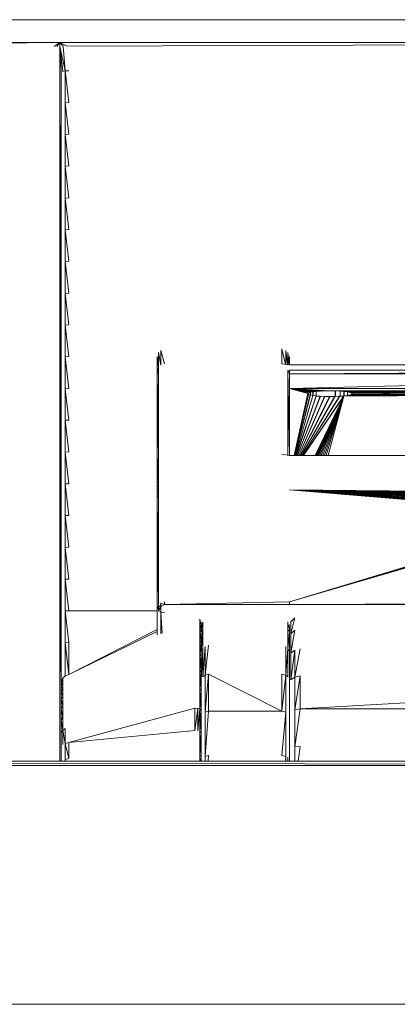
# Model space of a CAD drawing. Header units: millimetres. Extents: x 20872 to 297961, y -293704 to 213007.
# Tile 53 of 256: x 108869 to 108939, y -134540 to -134358. Entities that reach past the tile are written whole.
import ezdxf
from ezdxf.xclip import XClip

# ---------------------------------------------------------------- set-up
doc = ezdxf.new("R2010")
doc.units = ezdxf.units.MM
doc.header["$LTSCALE"] = 100
doc.header["$XCLIPFRAME"] = 2
for name, color, linetype in [('A--L73--_vaste keukenvoorzieningen', 8, 'Continuous'), ('A--T$1A-afwerking', 8, 'Continuous'), ('XREFS', 9, 'Continuous')]:
    doc.layers.add(name, color=color, linetype=linetype)

# ---------------------------------------------------------------- blocks, each defined once
blk = doc.blocks.new('catering')
at = {"layer": 'A--L73--_vaste keukenvoorzieningen', "lineweight": 5}
for points in [[(210450.1943, 32271.0753), (210451.6553, 32271.0753)], [(210451.6553, 32271.0753), (210455.5733, 32271.0753)], [(210451.6553, 32270.9904), (210450.1962, 32270.9904)], [(210451.6553, 32270.9904), (210450.1973, 32270.9763)], [(210451.6333, 32270.9763), (210451.6553, 32270.9904)], [(210451.6553, 32270.9904), (210451.6433, 32270.9763)], [(210455.5743, 32270.9904), (210451.6553, 32270.9904)], [(210451.6553, 32270.9904), (210451.6813, 32270.9773)], [(210451.6553, 32270.9904), (210451.6553, 32270.9773)], [(210451.6673, 32270.9773), (210451.6553, 32270.9904)], [(210451.6813, 32270.9773), (210455.5743, 32270.9904)], [(210451.6553, 32270.9773), (210451.6543, 32268.3283)], [(210451.6743, 32270.8853), (210451.6553, 32270.9773)], [(210451.6663, 32270.8833), (210451.6553, 32270.9773)], [(210451.6603, 32270.8903), (210451.6553, 32270.9773)], [(210451.6603, 32268.6413), (210451.6553, 32270.9773)], [(210451.6603, 32268.3283), (210451.6553, 32270.9773)], [(210451.6673, 32270.9773), (210451.6743, 32270.8853)], [(210451.6603, 32270.8903), (210451.6603, 32270.7633)], [(210451.6663, 32270.8833), (210451.6743, 32270.8853)], [(210451.6743, 32270.8853), (210451.6882, 32270.8864)], [(210451.6743, 32270.8853), (210451.6743, 32270.7673)], [(210451.6882, 32270.7684), (210451.6743, 32270.8853)], [(210451.6743, 32270.7673), (210451.6882, 32270.7684)], [(210451.6603, 32270.7633), (210451.6603, 32270.6453)], [(210451.6743, 32270.7673), (210451.6743, 32270.6503)], [(210451.6882, 32270.6514), (210451.6743, 32270.7673)], [(210451.6603, 32270.6333), (210451.6603, 32270.6453)], [(210451.6603, 32270.6453), (210451.6603, 32270.6453)], [(210451.6603, 32270.6333), (210451.6603, 32270.5273)], [(210451.6743, 32270.6503), (210451.6882, 32270.6514)], [(210451.6743, 32270.6503), (210451.6743, 32270.5323)], [(210451.6882, 32270.5333), (210451.6743, 32270.6503)], [(210451.6603, 32270.5273), (210451.6603, 32270.4103)], [(210451.6743, 32270.5323), (210451.6882, 32270.5333)], [(210451.6743, 32270.5323), (210451.6743, 32270.4144)], [(210451.6882, 32270.4153), (210451.6743, 32270.5323)], [(210451.6603, 32270.4103), (210451.6603, 32270.2923)], [(210451.6743, 32270.4144), (210451.6882, 32270.4153)], [(210451.6743, 32270.4144), (210451.6743, 32270.2974)], [(210451.6882, 32270.2983), (210451.6743, 32270.4144)], [(210451.6743, 32270.2974), (210451.6882, 32270.2983)], [(210451.6743, 32270.2974), (210451.6743, 32270.1794)], [(210451.6882, 32270.1803), (210451.6743, 32270.2974)], [(210451.6603, 32270.2923), (210451.6603, 32270.2913)], [(210451.6603, 32270.2923), (210451.6603, 32270.2923)], [(210451.6603, 32270.2923), (210451.6603, 32270.2923)], [(210451.6603, 32270.2923), (210451.6603, 32270.2923)], [(210451.6603, 32270.2923), (210451.6603, 32270.2923)], [(210451.6603, 32270.2923), (210451.6603, 32270.2923)], [(210451.6603, 32270.2923), (210451.6603, 32270.2923)], [(210451.6603, 32270.2913), (210451.6603, 32270.1763)], [(210451.6603, 32270.1763), (210451.6603, 32270.0603)], [(210451.6743, 32270.1794), (210451.6882, 32270.1803)], [(210451.6743, 32270.1794), (210451.6743, 32270.0613)], [(210451.6882, 32270.0623), (210451.6743, 32270.1794)], [(210451.6603, 32270.0603), (210451.6603, 32270.0583)], [(210451.6603, 32270.0583), (210451.6603, 32269.9413)], [(210451.6743, 32270.0613), (210451.6882, 32270.0623)], [(210451.6743, 32270.0613), (210451.6743, 32269.9443)], [(210451.6882, 32269.9453), (210451.6743, 32270.0613)], [(210451.6603, 32269.9413), (210451.6603, 32269.8263)], [(210451.6743, 32269.9443), (210451.6882, 32269.9453)], [(210451.6743, 32269.9443), (210451.6743, 32269.8263)], [(210451.6882, 32269.8273), (210451.6743, 32269.9443)], [(210452.4903, 32269.7993), (210452.4773, 32269.8564)], [(210452.4773, 32269.8564), (210452.4773, 32269.8004)], [(210451.6603, 32269.8263), (210451.6603, 32269.8233)], [(210451.6603, 32269.8233), (210451.6603, 32269.7093)], [(210451.6743, 32269.8263), (210451.6882, 32269.8273)], [(210451.6743, 32269.8263), (210451.6743, 32269.7083)], [(210451.6882, 32269.7093), (210451.6743, 32269.8263)], [(210452.0153, 32269.7723), (210452.0153, 32269.8283)], [(210452.0153, 32269.8283), (210452.0203, 32269.7863)], [(210452.0293, 32269.7953), (210452.0203, 32269.8423)], [(210452.0203, 32269.7863), (210452.0203, 32269.8423)], [(210452.0423, 32269.8004), (210452.0293, 32269.8503)], [(210452.0293, 32269.8503), (210452.0293, 32269.7953)], [(210452.4913, 32269.8503), (210452.4983, 32269.7983)], [(210452.4913, 32269.7993), (210452.4913, 32269.8503)], [(210452.4993, 32269.8423), (210452.4993, 32269.7983)], [(210452.4993, 32269.8423), (210452.5033, 32269.7973)], [(210452.5053, 32269.7973), (210452.5053, 32269.8283)], [(210452.0153, 32269.7723), (210452.0203, 32269.7863)], [(210452.0203, 32269.7763), (210452.0203, 32269.7863)], [(210452.5053, 32269.7973), (210452.4773, 32269.8004)], [(210454.7323, 32269.7973), (210452.5053, 32269.7973)], [(210452.0153, 32269.7723), (210452.0203, 32269.7763)], [(210452.0203, 32269.7763), (210452.0153, 32269.7623)], [(210452.0153, 32269.7623), (210452.0153, 32269.7723)], [(210452.0153, 32269.4383), (210452.0153, 32269.7623)], [(210452.0203, 32269.4523), (210452.0153, 32269.7623)], [(210452.0203, 32269.4523), (210452.0203, 32269.7763)], [(210452.4993, 32269.7763), (210452.5053, 32269.7773)], [(210452.5053, 32269.7633), (210452.4993, 32269.7763)], [(210452.5053, 32269.4613), (210452.4993, 32269.7763)], [(210452.4993, 32269.7763), (210452.4993, 32269.4623)], [(210452.5053, 32269.7773), (210452.5053, 32269.7633)], [(210454.7323, 32269.7773), (210452.5053, 32269.7773)], [(210454.7323, 32269.7773), (210452.5053, 32269.7633)], [(210452.5053, 32269.7633), (210454.7323, 32269.7633)], [(210452.5053, 32269.4613), (210452.5053, 32269.7633)], [(210454.7323, 32269.7633), (210452.5053, 32269.7093)], [(210451.6603, 32269.7093), (210451.6603, 32269.7054)], [(210451.6603, 32269.7054), (210451.6603, 32269.5913)], [(210451.6743, 32269.7083), (210451.6882, 32269.7093)], [(210451.6743, 32269.7083), (210451.6743, 32269.5913)], [(210451.6882, 32269.5913), (210451.6743, 32269.7083)], [(210452.5913, 32269.6964), (210452.5053, 32269.7093)], [(210452.5053, 32269.7093), (210452.6043, 32269.6983)], [(210452.5053, 32269.7093), (210452.6053, 32269.6983)], [(210452.5823, 32269.6953), (210452.5053, 32269.7093)], [(210452.5823, 32269.6944), (210452.5053, 32269.7093)], [(210452.5053, 32269.7093), (210452.6203, 32269.6993)], [(210452.5763, 32269.6923), (210452.5053, 32269.7093)], [(210452.5753, 32269.6923), (210452.5053, 32269.7093)], [(210452.5053, 32269.7093), (210452.6373, 32269.7003)], [(210454.7323, 32269.7093), (210452.5053, 32269.7093)], [(210452.5053, 32269.7093), (210452.6553, 32269.7003)], [(210452.5733, 32269.6903), (210452.5053, 32269.7093)], [(210452.5223, 32269.4613), (210452.5733, 32269.6903)], [(210452.5753, 32269.6873), (210452.5233, 32269.4613)], [(210452.5243, 32269.4613), (210452.5813, 32269.6854)], [(210452.5823, 32269.6854), (210452.5253, 32269.4613)], [(210452.5273, 32269.4613), (210452.5913, 32269.6833)], [(210452.5913, 32269.6833), (210452.5273, 32269.4613)], [(210452.5303, 32269.4613), (210452.6033, 32269.6823)], [(210452.6043, 32269.6813), (210452.5313, 32269.4613)], [(210452.5343, 32269.4613), (210452.6183, 32269.6803)], [(210452.6193, 32269.6803), (210452.5353, 32269.4613)], [(210452.5393, 32269.4613), (210452.6353, 32269.6793)], [(210452.6363, 32269.6793), (210452.5393, 32269.4613)], [(210452.5443, 32269.4613), (210452.6533, 32269.6793)], [(210452.6553, 32269.6793), (210452.5443, 32269.4613)], [(210452.5483, 32269.4613), (210452.6723, 32269.6793)], [(210452.6743, 32269.6793), (210452.5493, 32269.4613)], [(210452.5533, 32269.4613), (210452.6903, 32269.6803)], [(210452.6913, 32269.6803), (210452.5533, 32269.4613)], [(210452.5573, 32269.4613), (210452.7053, 32269.6813)], [(210452.7063, 32269.6813), (210452.5573, 32269.4613)], [(210452.5733, 32269.6903), (210452.5753, 32269.6923)], [(210452.5733, 32269.6903), (210452.5733, 32269.6903)], [(210452.5733, 32269.6903), (210452.5733, 32269.6903)], [(210452.5733, 32269.6903), (210452.5753, 32269.6873)], [(210452.5733, 32269.6783), (210452.5733, 32269.6903)], [(210452.5753, 32269.6923), (210452.5763, 32269.6923)], [(210452.5813, 32269.6854), (210452.5753, 32269.6873)], [(210452.5753, 32269.6873), (210452.5753, 32269.6873)], [(210452.5763, 32269.6923), (210452.5823, 32269.6944)], [(210452.5813, 32269.6854), (210452.5823, 32269.6854)], [(210452.5823, 32269.6953), (210452.5913, 32269.6964)], [(210452.5823, 32269.6944), (210452.5823, 32269.6953)], [(210452.5823, 32269.6854), (210452.5823, 32269.6953)], [(210452.5913, 32269.6833), (210452.5823, 32269.6854)], [(210452.5913, 32269.6964), (210452.5913, 32269.6833)], [(210452.5913, 32269.6964), (210452.5923, 32269.6964)], [(210452.5923, 32269.6964), (210452.5913, 32269.6964)], [(210452.6033, 32269.6823), (210452.5913, 32269.6833)], [(210452.5913, 32269.6833), (210452.5913, 32269.6833)], [(210452.5923, 32269.6964), (210452.6043, 32269.6983)], [(210452.5923, 32269.6833), (210452.5923, 32269.6964)], [(210452.5923, 32269.6833), (210452.5923, 32269.6964)], [(210452.7063, 32269.6813), (210452.6003, 32269.4613)], [(210452.7063, 32269.6813), (210452.6003, 32269.4613)], [(210452.7063, 32269.6813), (210452.6013, 32269.4613)], [(210452.6033, 32269.6793), (210452.6033, 32269.6823)], [(210452.6033, 32269.6823), (210452.6043, 32269.6813)], [(210452.7063, 32269.6813), (210452.6033, 32269.4613)], [(210452.6033, 32269.6793), (210452.6033, 32269.6793)], [(210452.6043, 32269.6983), (210452.6053, 32269.6983)], [(210452.6043, 32269.6983), (210452.6043, 32269.6813)], [(210452.6183, 32269.6803), (210452.6043, 32269.6813)], [(210452.6053, 32269.6983), (210452.6193, 32269.6993)], [(210452.7063, 32269.6813), (210452.6053, 32269.4613)], [(210452.7063, 32269.6813), (210452.6083, 32269.4613)], [(210452.7063, 32269.6813), (210452.6123, 32269.4613)], [(210452.7063, 32269.6813), (210452.6173, 32269.4613)], [(210452.6183, 32269.6803), (210452.6193, 32269.6803)], [(210452.6193, 32269.6993), (210452.6203, 32269.6993)], [(210452.6353, 32269.6793), (210452.6193, 32269.6803)], [(210452.6203, 32269.6993), (210452.6363, 32269.7003)], [(210452.7063, 32269.6813), (210452.6223, 32269.4613)], [(210452.7063, 32269.6813), (210452.6283, 32269.4613)], [(210452.7063, 32269.6813), (210452.6343, 32269.4613)], [(210452.6353, 32269.6793), (210452.6363, 32269.6793)], [(210452.6363, 32269.7003), (210452.6373, 32269.7003)], [(210452.6533, 32269.6793), (210452.6363, 32269.6793)], [(210452.6373, 32269.7003), (210452.6553, 32269.7003)], [(210452.7063, 32269.6813), (210452.6413, 32269.4613)], [(210452.7063, 32269.6813), (210452.6483, 32269.4613)], [(210452.6533, 32269.6793), (210452.6553, 32269.6793)], [(210452.6553, 32269.7003), (210452.6563, 32269.7003)], [(210452.6723, 32269.6793), (210452.6553, 32269.6793)], [(210454.7323, 32269.7093), (210452.6563, 32269.7003)], [(210452.6563, 32269.7003), (210452.6743, 32269.7003)], [(210452.6723, 32269.6793), (210452.6743, 32269.6793)], [(210454.7323, 32269.7093), (210452.6743, 32269.7003)], [(210452.6743, 32269.7003), (210452.6753, 32269.7003)], [(210452.6743, 32269.6793), (210452.6743, 32269.7003)], [(210452.6753, 32269.6873), (210452.6743, 32269.6883)], [(210452.6903, 32269.6803), (210452.6743, 32269.6793)], [(210454.7323, 32269.7093), (210452.6753, 32269.7003)], [(210452.6753, 32269.7003), (210452.6913, 32269.6993)], [(210452.6753, 32269.7003), (210452.6753, 32269.6793)], [(210452.6903, 32269.6803), (210452.6913, 32269.6803)], [(210454.7323, 32269.7093), (210452.6913, 32269.6993)], [(210452.6913, 32269.6993), (210452.6923, 32269.6993)], [(210452.7053, 32269.6813), (210452.6913, 32269.6803)], [(210454.7323, 32269.7093), (210452.6923, 32269.6993)], [(210452.6923, 32269.6993), (210452.7063, 32269.6983)], [(210452.6923, 32269.6803), (210452.6923, 32269.6993)], [(210452.7053, 32269.6813), (210452.7063, 32269.6813)], [(210454.7323, 32269.7093), (210452.7063, 32269.6813)], [(210454.5603, 32269.7003), (210452.7063, 32269.6813)], [(210454.5433, 32269.6993), (210452.7063, 32269.6813)], [(210452.7063, 32269.6983), (210452.7073, 32269.6983)], [(210452.7063, 32269.6813), (210454.5283, 32269.6983)], [(210452.7063, 32269.6983), (210452.7063, 32269.6813)], [(210452.7063, 32269.6813), (210454.5153, 32269.6964)], [(210452.7063, 32269.6813), (210454.5053, 32269.6953)], [(210452.7063, 32269.6813), (210454.4993, 32269.6923)], [(210452.7183, 32269.6833), (210452.7063, 32269.6813)], [(210454.7323, 32269.7093), (210452.7073, 32269.6983)], [(210452.7073, 32269.6983), (210452.7193, 32269.6964)], [(210452.7073, 32269.6823), (210452.7073, 32269.6983)], [(210452.7073, 32269.6823), (210452.7073, 32269.6983)], [(210454.7323, 32269.7093), (210452.7183, 32269.6833)], [(210454.7323, 32269.7093), (210452.7193, 32269.6964)], [(210452.7193, 32269.6964), (210452.7193, 32269.6964)], [(210452.7193, 32269.6964), (210452.7283, 32269.6944)], [(210452.7193, 32269.6964), (210452.7193, 32269.6833)], [(210452.7283, 32269.6854), (210452.7193, 32269.6833)], [(210454.7323, 32269.7093), (210452.7283, 32269.6854)], [(210452.7283, 32269.6944), (210452.7293, 32269.6944)], [(210452.7343, 32269.6873), (210452.7283, 32269.6854)], [(210454.6903, 32269.7083), (210452.7293, 32269.6944)], [(210452.7293, 32269.6944), (210452.7353, 32269.6923)], [(210454.6903, 32269.7083), (210452.7343, 32269.6873)], [(210452.7353, 32269.6873), (210452.7343, 32269.6873)], [(210454.6903, 32269.7083), (210452.7353, 32269.6923)], [(210452.7353, 32269.6923), (210452.7353, 32269.6923)], [(210452.7353, 32269.6923), (210452.7372, 32269.6903)], [(210452.7353, 32269.6873), (210452.7353, 32269.6923)], [(210452.7372, 32269.6903), (210452.7353, 32269.6873)], [(210454.6903, 32269.7083), (210452.7372, 32269.6903)], [(210452.7372, 32269.6903), (210452.7372, 32269.6903)], [(210452.5733, 32269.6523), (210452.5733, 32269.6543)], [(210452.5913, 32269.6463), (210452.5913, 32269.6443)], [(210452.6023, 32269.6363), (210452.6023, 32269.6393)], [(210452.6033, 32269.6393), (210452.6033, 32269.6424)], [(210452.6043, 32269.6443), (210452.6043, 32269.6413)], [(210452.5733, 32269.6213), (210452.5733, 32269.6233)], [(210452.5913, 32269.6113), (210452.5913, 32269.6084)], [(210452.6013, 32269.6013), (210452.6013, 32269.6043)], [(210452.6033, 32269.6053), (210452.6033, 32269.6073)], [(210452.6043, 32269.6093), (210452.6043, 32269.6073)], [(210451.6603, 32269.5913), (210451.6603, 32269.5883)], [(210451.6603, 32269.5883), (210451.6603, 32269.4713)], [(210451.6743, 32269.5913), (210451.6743, 32269.4733)], [(210451.6882, 32269.4743), (210451.6743, 32269.5913)], [(210451.6743, 32269.5913), (210451.6882, 32269.5913)], [(210452.5733, 32269.5903), (210452.5733, 32269.5913)], [(210452.5913, 32269.5803), (210452.5913, 32269.5783)], [(210452.6013, 32269.5733), (210452.6013, 32269.5753)], [(210452.6033, 32269.5773), (210452.6033, 32269.5793)], [(210452.6043, 32269.5813), (210452.6043, 32269.5793)], [(210452.5733, 32269.5623), (210452.5733, 32269.5634)], [(210452.5733, 32269.5383), (210452.5733, 32269.5403)], [(210452.5913, 32269.5564), (210452.5913, 32269.5544)], [(210452.5913, 32269.5373), (210452.5913, 32269.5353)], [(210452.6003, 32269.5513), (210452.6003, 32269.5533)], [(210452.6003, 32269.5363), (210452.6003, 32269.5373)], [(210452.6033, 32269.5564), (210452.6033, 32269.5583)], [(210452.6033, 32269.5413), (210452.6033, 32269.5423)], [(210452.6033, 32269.5303), (210452.6033, 32269.5303)], [(210452.6043, 32269.5593), (210452.6043, 32269.5573)], [(210452.6043, 32269.5433), (210452.6043, 32269.5423)], [(210452.6043, 32269.5314), (210452.6043, 32269.5314)], [(210452.5733, 32269.5193), (210452.5733, 32269.5204)], [(210452.5733, 32269.5043), (210452.5733, 32269.5053)], [(210452.5733, 32269.4933), (210452.5733, 32269.4943)], [(210452.5913, 32269.5233), (210452.5913, 32269.5224)], [(210452.5913, 32269.5134), (210452.5913, 32269.5123)], [(210452.6003, 32269.5253), (210452.6003, 32269.5263)], [(210451.6603, 32269.4713), (210451.6603, 32269.3543)], [(210451.6743, 32269.4733), (210451.6882, 32269.4743)], [(210451.6743, 32269.4733), (210451.6743, 32269.3563)], [(210451.6882, 32269.3563), (210451.6743, 32269.4733)], [(210452.5053, 32269.4613), (210452.4773, 32269.4664)], [(210454.7323, 32269.4613), (210452.5053, 32269.4613)], [(210452.5733, 32269.4853), (210452.5733, 32269.4863)], [(210452.0203, 32269.4523), (210452.0153, 32269.4383)], [(210452.0153, 32269.4293), (210452.0203, 32269.4423)], [(210452.0153, 32269.4383), (210452.0203, 32269.4423)], [(210452.0153, 32269.4293), (210452.0153, 32269.4383)], [(210452.0153, 32269.4153), (210452.0153, 32269.4293)], [(210452.0153, 32269.4293), (210452.0203, 32269.4293)], [(210452.0203, 32269.4293), (210452.0153, 32269.4153)], [(210452.0203, 32269.4423), (210452.0203, 32269.4523)], [(210452.0203, 32269.4293), (210452.0203, 32269.4423)], [(210452.0203, 32269.4113), (210452.0203, 32269.4293)], [(210452.0153, 32269.3973), (210452.0153, 32269.4153)], [(210452.0153, 32269.4153), (210452.0203, 32269.4113)], [(210452.0153, 32269.3973), (210452.0203, 32269.4113)], [(210452.0153, 32269.3973), (210452.0203, 32269.3913)], [(210452.0153, 32269.3773), (210452.0153, 32269.3973)], [(210452.0203, 32269.3913), (210452.0153, 32269.3773)], [(210452.0203, 32269.3913), (210452.0203, 32269.4113)], [(210452.0203, 32269.3693), (210452.0203, 32269.3913)], [(210451.6603, 32269.3543), (210451.6603, 32269.2363)], [(210451.6743, 32269.3563), (210451.6743, 32269.2383)], [(210451.6882, 32269.2383), (210451.6743, 32269.3563)], [(210451.6743, 32269.3563), (210451.6882, 32269.3563)], [(210452.0153, 32269.3543), (210452.0153, 32269.3773)], [(210452.0153, 32269.3773), (210452.0203, 32269.3693)], [(210452.0153, 32269.3543), (210452.0203, 32269.3693)], [(210452.0153, 32269.3543), (210452.0203, 32269.3443)], [(210452.0153, 32269.3304), (210452.0153, 32269.3543)], [(210452.0203, 32269.3443), (210452.0203, 32269.3693)], [(210452.0203, 32269.3443), (210452.0153, 32269.3304)], [(210452.0153, 32269.3033), (210452.0153, 32269.3304)], [(210452.0153, 32269.3304), (210452.0203, 32269.3183)], [(210452.0153, 32269.3033), (210452.0203, 32269.3183)], [(210452.0203, 32269.3183), (210452.0203, 32269.3443)], [(210452.0203, 32268.9053), (210452.0203, 32269.3183)], [(210452.5053, 32269.3343), (210453.5383, 32269.2874)], [(210453.5363, 32269.2813), (210452.5053, 32269.3343)], [(210452.5053, 32269.3343), (210453.5393, 32269.2903)], [(210453.5373, 32269.2783), (210452.5053, 32269.3343)], [(210452.5053, 32269.3343), (210453.5433, 32269.2964)], [(210453.5393, 32269.2713), (210452.5053, 32269.3343)], [(210452.5053, 32269.3343), (210453.5453, 32269.2993)], [(210452.5053, 32269.3343), (210453.5513, 32269.3043)], [(210453.5403, 32269.2683), (210452.5053, 32269.3343)], [(210453.5453, 32269.2623), (210452.5053, 32269.3343)], [(210452.5053, 32269.3343), (210453.5543, 32269.3073)], [(210452.5053, 32269.3343), (210453.5633, 32269.3113)], [(210453.5483, 32269.2603), (210452.5053, 32269.3343)], [(210453.5543, 32269.2553), (210452.5053, 32269.3343)], [(210452.5053, 32269.3343), (210453.5673, 32269.3133)], [(210453.5582, 32269.2533), (210452.5053, 32269.3343)], [(210452.5053, 32269.3343), (210453.5773, 32269.3163)], [(210453.5673, 32269.2483), (210452.5053, 32269.3343)], [(210453.5713, 32269.2473), (210452.5053, 32269.3343)], [(210453.5823, 32269.2433), (210452.5053, 32269.3343)], [(210452.5053, 32269.3343), (210453.5823, 32269.3183)], [(210452.5053, 32269.3343), (210453.5933, 32269.3203)], [(210452.5053, 32269.3343), (210453.5993, 32269.3213)], [(210452.5053, 32269.3343), (210453.6113, 32269.3223)], [(210452.0153, 32269.3033), (210452.0203, 32268.9053)], [(210452.0153, 32268.8904), (210452.0153, 32269.3033)], [(210451.6603, 32269.2363), (210451.6603, 32269.1193)], [(210451.6743, 32269.2383), (210451.6743, 32269.1203)], [(210451.6882, 32269.1213), (210451.6743, 32269.2383)], [(210451.6743, 32269.2383), (210451.6882, 32269.2383)], [(210453.5823, 32269.2433), (210452.5053, 32268.9193)], [(210453.5873, 32269.2424), (210452.5053, 32268.9193)], [(210453.5993, 32269.2404), (210452.5053, 32268.9193)], [(210453.6043, 32269.2404), (210452.5053, 32268.9193)], [(210451.6603, 32269.1193), (210451.6603, 32269.0013)], [(210451.6743, 32269.1203), (210451.6882, 32269.1213)], [(210451.6743, 32269.1203), (210451.6743, 32269.0033)], [(210451.6882, 32269.0033), (210451.6743, 32269.1203)], [(210451.6603, 32269.0013), (210451.6603, 32268.9944)], [(210451.6603, 32268.9944), (210451.6603, 32268.8833)], [(210451.6743, 32269.0033), (210451.6743, 32268.8853)], [(210451.6882, 32268.8853), (210451.6743, 32269.0033)], [(210451.6743, 32269.0033), (210451.6882, 32269.0033)], [(210452.0263, 32268.8994), (210452.0293, 32268.9143)], [(210452.0282, 32268.9013), (210452.0293, 32268.9143)], [(210452.0423, 32268.9093), (210452.0282, 32268.9013)], [(210452.0293, 32268.9143), (210452.0423, 32268.9093)], [(210452.0423, 32268.9193), (210452.0423, 32268.9093)], [(210452.0423, 32268.9093), (210452.5053, 32268.9193)], [(210452.0423, 32268.9093), (210452.5053, 32268.9093)], [(210452.5053, 32268.9193), (210452.5053, 32268.9093)], [(210452.5053, 32268.9093), (210454.7323, 32268.9193)], [(210452.5053, 32268.9093), (210454.7323, 32268.9093)], [(210451.6603, 32268.8833), (210451.6603, 32268.7733)], [(210451.6743, 32268.8853), (210451.6743, 32268.7673)], [(210451.6882, 32268.7684), (210451.6743, 32268.8853)], [(210451.6743, 32268.8853), (210451.6882, 32268.8853)], [(210452.0153, 32268.8853), (210451.6882, 32268.8853)], [(210452.0153, 32268.8904), (210452.0203, 32268.9053)], [(210452.0153, 32268.7973), (210452.0153, 32268.8904)], [(210452.0203, 32268.8853), (210452.0203, 32268.9053)], [(210452.0203, 32268.9053), (210452.0263, 32268.8994)], [(210452.0263, 32268.8994), (210452.0203, 32268.8853)], [(210452.0203, 32268.8853), (210452.0282, 32268.8983)], [(210452.0203, 32268.8853), (210452.0293, 32268.8813)], [(210452.0263, 32268.8994), (210452.0282, 32268.9013)], [(210452.0293, 32268.8813), (210452.0282, 32268.8983)], [(210452.0423, 32268.8793), (210452.0293, 32268.8813)], [(210452.0333, 32268.8024), (210452.0293, 32268.8813)], [(210452.0293, 32268.8813), (210452.0293, 32268.8003)], [(210452.1733, 32268.8553), (210452.1733, 32268.8454)], [(210452.1753, 32268.8503), (210452.1733, 32268.8454)], [(210452.1783, 32268.8363), (210452.1733, 32268.8454)], [(210452.1733, 32268.8454), (210452.1733, 32268.8163)], [(210452.1783, 32268.8363), (210452.1733, 32268.8163)], [(210452.1783, 32268.8454), (210452.1783, 32268.8363)], [(210452.1783, 32268.8063), (210452.1823, 32268.8393)], [(210452.1783, 32268.8363), (210452.1783, 32268.8203)], [(210452.1843, 32268.8193), (210452.1843, 32268.8443)], [(210452.4993, 32268.8443), (210452.4993, 32268.8193)], [(210452.5033, 32268.8353), (210452.4993, 32268.8193)], [(210452.5253, 32268.8593), (210452.5103, 32268.8003)], [(210452.5103, 32268.8454), (210452.5253, 32268.8593)], [(210452.5123, 32268.8483), (210452.5103, 32268.8454)], [(210452.5103, 32268.8463), (210452.5103, 32268.8454)], [(210452.5103, 32268.8454), (210452.5103, 32268.8003)], [(210451.6882, 32268.6503), (210452.0153, 32268.8163)], [(210451.6882, 32268.6503), (210452.0153, 32268.8093)], [(210452.1783, 32268.8073), (210452.1733, 32268.8163)], [(210452.1733, 32268.8163), (210452.1733, 32268.7753)], [(210452.1783, 32268.8073), (210452.1733, 32268.7753)], [(210452.1783, 32268.8203), (210452.1783, 32268.8073)], [(210452.1783, 32268.7343), (210452.1843, 32268.8193)], [(210452.1783, 32268.8063), (210452.1843, 32268.8193)], [(210452.1783, 32268.8073), (210452.1783, 32268.7934)], [(210452.1843, 32268.7463), (210452.1843, 32268.8193)], [(210452.4993, 32268.8193), (210452.4993, 32268.7463)], [(210452.4993, 32268.8193), (210452.5053, 32268.8063)], [(210452.5053, 32268.8063), (210452.4993, 32268.7463)], [(210452.5053, 32268.8303), (210452.5053, 32268.8273)], [(210452.5053, 32268.8263), (210452.5053, 32268.8273)], [(210452.5053, 32268.7823), (210452.5053, 32268.8263)], [(210452.5253, 32268.8143), (210452.5103, 32268.7283)], [(210452.5103, 32268.8003), (210452.5253, 32268.8143)], [(210452.5103, 32268.8003), (210452.5103, 32268.7283)], [(210451.6603, 32268.7733), (210451.6603, 32268.7693)], [(210451.6603, 32268.7693), (210451.6603, 32268.7673)], [(210451.6603, 32268.7673), (210451.6603, 32268.7663)], [(210451.6603, 32268.7663), (210451.6603, 32268.6233)], [(210451.6603, 32268.7663), (210451.6603, 32268.7663)], [(210451.6743, 32268.7673), (210451.6882, 32268.7684)], [(210451.6743, 32268.7673), (210451.6743, 32268.6443)], [(210451.6882, 32268.6503), (210451.6743, 32268.7673)], [(210451.6882, 32268.7684), (210451.6882, 32268.6503)], [(210452.1783, 32268.7673), (210452.1733, 32268.7753)], [(210452.1733, 32268.7753), (210452.1733, 32268.7253)], [(210452.1733, 32268.7253), (210452.1783, 32268.7673)], [(210452.1783, 32268.7934), (210452.1783, 32268.7673)], [(210452.1783, 32268.7673), (210452.1783, 32268.7523)], [(210452.5053, 32268.7123), (210452.5053, 32268.7823)], [(210452.1783, 32268.7523), (210452.1783, 32268.7173)], [(210452.1783, 32268.6313), (210452.1843, 32268.7463)], [(210452.1783, 32268.7343), (210452.1843, 32268.7463)], [(210452.1843, 32268.6413), (210452.1923, 32268.7533)], [(210452.1843, 32268.6413), (210452.1843, 32268.7463)], [(210452.1923, 32268.6473), (210452.2053, 32268.7583)], [(210452.1923, 32268.7533), (210452.1923, 32268.6473)], [(210452.4913, 32268.6473), (210452.4913, 32268.7533)], [(210452.4993, 32268.7463), (210452.4913, 32268.6473)], [(210452.4993, 32268.7463), (210452.4993, 32268.6413)], [(210452.4993, 32268.7463), (210452.5053, 32268.7343)], [(210452.5253, 32268.7403), (210452.5103, 32268.6304)], [(210452.5103, 32268.7283), (210452.5253, 32268.7403)], [(210452.5103, 32268.7283), (210452.5103, 32268.6304)], [(210452.5443, 32268.7443), (210452.5253, 32268.6403)], [(210452.5253, 32268.7403), (210452.5253, 32268.6403)], [(210452.1783, 32268.7173), (210452.1733, 32268.7253)], [(210452.1733, 32268.7253), (210452.1733, 32268.6653)], [(210452.1733, 32268.6653), (210452.1783, 32268.7173)], [(210452.1783, 32268.7173), (210452.1783, 32268.7033)], [(210452.1783, 32268.7033), (210452.1783, 32268.6583)], [(210452.5053, 32268.6163), (210452.5053, 32268.7123)], [(210452.1783, 32268.6583), (210452.1733, 32268.6653)], [(210452.1733, 32268.6653), (210452.1733, 32268.5973)], [(210452.1733, 32268.5973), (210452.1783, 32268.6583)], [(210452.1783, 32268.6583), (210452.1783, 32268.6453)], [(210451.6663, 32268.6363), (210451.6603, 32268.6233)], [(210451.6663, 32268.6313), (210451.6603, 32268.6223)], [(210451.6663, 32268.6313), (210451.6603, 32268.6183)], [(210451.6603, 32268.6233), (210451.6603, 32268.6233)], [(210451.6603, 32268.6233), (210451.6603, 32268.6233)], [(210451.6603, 32268.6233), (210451.6603, 32268.6233)], [(210451.6603, 32268.6223), (210451.6603, 32268.6233)], [(210451.6603, 32268.6223), (210451.6603, 32268.6183)], [(210451.6603, 32268.6183), (210451.6603, 32268.6053)], [(210451.6663, 32268.6183), (210451.6603, 32268.6183)], [(210451.6663, 32268.6183), (210451.6603, 32268.6053)], [(210451.6663, 32268.6363), (210451.6743, 32268.6443)], [(210451.6663, 32268.6313), (210451.6663, 32268.6363)], [(210451.6663, 32268.6183), (210451.6663, 32268.6313)], [(210451.6663, 32268.5973), (210451.6663, 32268.6183)], [(210451.6743, 32268.6443), (210451.6882, 32268.6503)], [(210452.1783, 32268.6453), (210452.1783, 32268.5913)], [(210452.1843, 32268.6413), (210452.1923, 32268.6473)], [(210452.1923, 32268.5103), (210452.2053, 32268.6513)], [(210452.1923, 32268.6473), (210452.2053, 32268.6513)], [(210452.1923, 32268.6473), (210452.1923, 32268.5103)], [(210452.4773, 32268.5134), (210452.2053, 32268.6513)], [(210452.2053, 32268.5134), (210452.2053, 32268.6513)], [(210452.4773, 32268.6513), (210452.4773, 32268.5134)], [(210452.4773, 32268.6513), (210452.4913, 32268.6473)], [(210452.4913, 32268.6473), (210452.4773, 32268.5134)], [(210452.4913, 32268.6473), (210452.4993, 32268.6413)], [(210452.4913, 32268.5103), (210452.4913, 32268.6473)], [(210452.5053, 32268.5003), (210452.5053, 32268.6163)], [(210452.5103, 32268.6304), (210452.5253, 32268.6403)], [(210452.5443, 32268.6443), (210452.5253, 32268.5193)], [(210452.5253, 32268.6403), (210452.5443, 32268.6443)], [(210452.5253, 32268.6403), (210452.5253, 32268.5193)], [(210452.5443, 32268.6443), (210452.5443, 32268.5224)], [(210454.6923, 32268.6443), (210452.5443, 32268.5224)], [(210451.6603, 32268.6053), (210451.6603, 32268.5853)], [(210451.6663, 32268.5973), (210451.6603, 32268.6053)], [(210451.6663, 32268.5973), (210451.6603, 32268.5853)], [(210451.6603, 32268.5853), (210451.6603, 32268.5573)], [(210451.6663, 32268.5693), (210451.6603, 32268.5853)], [(210451.6663, 32268.5693), (210451.6663, 32268.5973)], [(210452.1783, 32268.5913), (210452.1733, 32268.5973)], [(210452.1733, 32268.5973), (210452.1733, 32268.5213)], [(210452.1733, 32268.5213), (210452.1783, 32268.5913)], [(210452.1783, 32268.5913), (210452.1783, 32268.5764)], [(210451.6663, 32268.5693), (210451.6603, 32268.5573)], [(210451.6603, 32268.5573), (210451.6603, 32268.5224)], [(210451.6663, 32268.5334), (210451.6603, 32268.5573)], [(210451.6663, 32268.5334), (210451.6663, 32268.5693)], [(210452.1783, 32268.5764), (210452.1783, 32268.5163)], [(210451.6663, 32268.5334), (210451.6603, 32268.5224)], [(210451.6603, 32268.5224), (210451.6603, 32268.4814)], [(210451.6663, 32268.4913), (210451.6603, 32268.5224)], [(210451.6663, 32268.4913), (210451.6663, 32268.5334)], [(210452.1543, 32268.5253), (210451.6882, 32268.3983)], [(210452.1653, 32268.5244), (210452.1543, 32268.5253)], [(210452.1543, 32268.5253), (210452.1543, 32268.4423)], [(210452.1543, 32268.4423), (210452.1653, 32268.5244)], [(210452.1733, 32268.5213), (210452.1653, 32268.5244)], [(210452.1653, 32268.4413), (210452.1653, 32268.5244)], [(210452.1653, 32268.4413), (210452.1733, 32268.5213)], [(210452.1783, 32268.5163), (210452.1733, 32268.5213)], [(210452.1733, 32268.5213), (210452.1733, 32268.4393)], [(210452.1733, 32268.4393), (210452.1783, 32268.5163)], [(210452.1783, 32268.5163), (210452.1783, 32268.5044)], [(210452.1923, 32268.3463), (210452.2053, 32268.5134)], [(210452.1923, 32268.5103), (210452.2053, 32268.5134)], [(210452.1923, 32268.5103), (210452.1923, 32268.3463)], [(210452.2053, 32268.5134), (210452.4773, 32268.5134)], [(210452.4773, 32268.5134), (210452.4913, 32268.5103)], [(210452.4913, 32268.5103), (210452.4773, 32268.3493)], [(210452.4913, 32268.3463), (210452.4913, 32268.5103)], [(210452.5443, 32268.5224), (210452.5253, 32268.3813)], [(210452.5253, 32268.5193), (210452.5443, 32268.5224)], [(210452.5253, 32268.5193), (210452.5253, 32268.3813)], [(210452.5443, 32268.5224), (210454.6923, 32268.5224)], [(210451.6663, 32268.4913), (210451.6603, 32268.4814)], [(210451.6603, 32268.4814), (210451.6603, 32268.4344)], [(210451.6663, 32268.4433), (210451.6603, 32268.4814)], [(210451.6663, 32268.4433), (210451.6663, 32268.4913)], [(210452.1783, 32268.5044), (210452.1783, 32268.4353)], [(210452.5053, 32268.3683), (210452.5053, 32268.5003)], [(210451.6663, 32268.4433), (210451.6603, 32268.4344)], [(210451.6603, 32268.4344), (210451.6603, 32268.3824)], [(210451.6603, 32268.4344), (210451.6603, 32268.4344)], [(210451.6743, 32268.4493), (210451.6663, 32268.4433)], [(210451.6743, 32268.3943), (210451.6663, 32268.4433)], [(210451.6663, 32268.3903), (210451.6663, 32268.4433)], [(210451.6743, 32268.4493), (210451.6743, 32268.3943)], [(210451.6882, 32268.3983), (210452.1543, 32268.4423)], [(210452.1733, 32268.4393), (210452.1733, 32268.3503)], [(210452.1733, 32268.4393), (210452.1783, 32268.4353)], [(210452.1783, 32268.4353), (210452.1733, 32268.3503)], [(210452.1783, 32268.4353), (210452.1783, 32268.4203)], [(210451.6882, 32268.3983), (210451.6743, 32268.3943)], [(210451.6882, 32268.3983), (210451.6882, 32268.3383)], [(210452.1783, 32268.4203), (210452.1783, 32268.3473)], [(210451.6603, 32268.3824), (210451.6603, 32268.3283)], [(210451.6743, 32268.3943), (210451.6743, 32268.3353)], [(210451.6882, 32268.3383), (210451.6743, 32268.3943)], [(210452.5053, 32268.3283), (210452.5053, 32268.3683)], [(210452.5253, 32268.3813), (210452.5443, 32268.3833)], [(210452.5253, 32268.3813), (210452.5253, 32268.3283)], [(210452.5443, 32268.3833), (210452.5373, 32268.3283)], [(210449.3933, 32268.3283), (210457.8383, 32268.3283)], [(210451.6882, 32268.3383), (210451.6743, 32268.3353)], [(210451.6743, 32268.3353), (210451.6743, 32268.3283)], [(210451.6763, 32268.3283), (210451.6743, 32268.3353)], [(210452.1783, 32268.3473), (210452.1733, 32268.3503)], [(210452.1733, 32268.3503), (210452.1733, 32268.3283)], [(210452.1772, 32268.3283), (210452.1783, 32268.3473)], [(210452.1783, 32268.3473), (210452.1783, 32268.3363)], [(210452.1783, 32268.3363), (210452.1783, 32268.3283)], [(210452.1923, 32268.3463), (210452.2053, 32268.3493)], [(210452.1923, 32268.3463), (210452.1923, 32268.3283)], [(210452.2043, 32268.3283), (210452.2053, 32268.3493)], [(210452.4773, 32268.3493), (210452.4913, 32268.3463)], [(210452.4913, 32268.3463), (210452.4903, 32268.3283)], [(210452.4913, 32268.3283), (210452.4913, 32268.3463)], [(210452.4993, 32268.3433), (210452.4993, 32268.3283)], [(210452.4993, 32268.3433), (210452.4993, 32268.3283)], [(210452.5053, 32268.3383), (210452.5053, 32268.3283)], [(210457.8383, 32268.3123), (210449.3933, 32268.3223)], [(210449.3933, 32268.3123), (210457.8383, 32268.3123)], [(210448.8923, 32267.4283), (210458.3443, 32267.4283)]]:
    blk.add_lwpolyline(points, dxfattribs=at)
blk = doc.blocks.new('2016-02-04 100 begane grond bestaand')
at = {"layer": 'A--T$1A-afwerking', "xscale": 49.99992073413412, "yscale": 49.99992073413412, "zscale": 49.99992073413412}
blk.add_blockref('catering', (-10413689, -1597908.57), dxfattribs=at)

msp = doc.modelspace()

# ---------------------------------------------------------------- block references
at = {"layer": 'XREFS'}
ref = msp.add_blockref('2016-02-04 100 begane grond bestaand', (-1, -150000.38), dxfattribs=at)
XClip(ref).set_block_clipping_path([(116767.0762143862, 29769.3836009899), (164491.5066313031, 13442.9004429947), (179861.076214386, 13442.9004429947), (179861.076214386, -11696.8579780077), (20873.0762143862, -11696.8579780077), (20873.0762143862, 82263.1420219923), (116767.0762143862, 82263.1420219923)])

doc.saveas('drawing.dxf')
